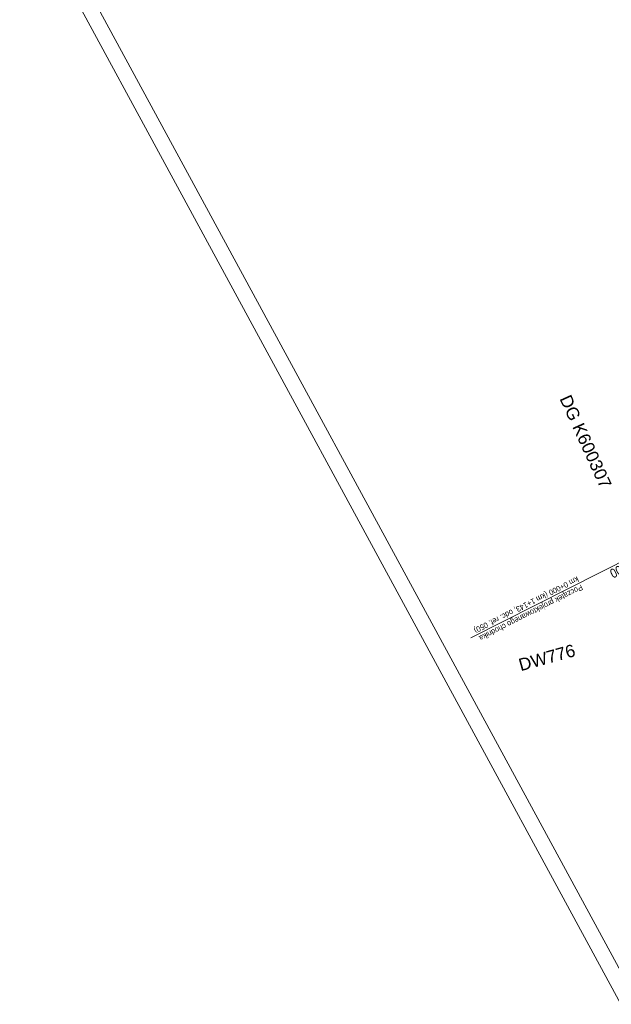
# Model space of a CAD drawing. Header units: metres. Extents: x 7437418 to 7437771, y 5556617 to 5556935.
# Tile 1 of 8: x 7437418 to 7437514, y 5556617 to 5556776. Entities that reach past the tile are written whole.
import ezdxf
from ezdxf.enums import TextEntityAlignment as Align

# ---------------------------------------------------------------- set-up
doc = ezdxf.new("R2010")
doc.units = ezdxf.units.M
doc.header["$MEASUREMENT"] = 0
for name, color, linetype, lineweight in [('_arkusz', 7, 'Continuous', 13), ('D_kilometraz', 1, 'Continuous', 40), ('D_opisy', 7, 'Continuous', 13)]:
    doc.layers.add(name, color=color, linetype=linetype, lineweight=lineweight)
doc.styles.get("Standard").update_dxf_attribs({"font": 'txt.shx', "width": 0.75})
doc.styles.add('Style-Arial', font='arial.ttf')
doc.styles.add('Style-Arial Narrow', font='ARIALN.TTF')

msp = doc.modelspace()

# ---------------------------------------------------------------- linework, layer by layer
at = {"layer": '_arkusz', "flags": 128}
for points in [[(7437515.216, 5556617.416), (7437771.128, 5556756.173), (7437674.245, 5556934.858), (7437418.332, 5556796.101), (7437515.216, 5556617.416)], [(7437516.222, 5556620.805), (7437767.739, 5556757.179), (7437673.239, 5556931.468), (7437421.721, 5556795.095), (7437516.222, 5556620.805)]]:
    msp.add_lwpolyline(points, close=True, dxfattribs=at)
at = {"layer": 'D_opisy'}
msp.add_line((7437520.46, 5556691.39), (7437491.005, 5556676.511), dxfattribs=at)

# ---------------------------------------------------------------- texts
at = {"layer": 'D_kilometraz', "insert": (7437517.158, 5556687.674), "char_height": 1.5, "attachment_point": 2, "rotation": 206.80083, "line_spacing_factor": 1.4, "style": 'Style-Arial Narrow'}
msp.add_mtext('0+000.00', dxfattribs=at)
at = {"layer": 'D_opisy', "style": 'Style-Arial'}
for s, rotation, p in [('DG K600307', 294.44159, (7437506.193, 5556715.472)), ('DW776', 15.49448, (7437498.798, 5556672.068))]:
    msp.add_text(s, height=2, rotation=rotation, dxfattribs=at).set_placement(p, align=Align.MIDDLE_LEFT)
at = {"layer": 'D_opisy', "insert": (7437509.199, 5556684.294), "char_height": 0.9, "attachment_point": 1, "rotation": 206.80083}
msp.add_mtext('\\pt11;\\fArial|b0|i0|c238238|p39;Początek projektowanego chodnika\\Pkm 0+000 (km 1+143, odc. ref. 050)', dxfattribs=at)

doc.saveas('drawing.dxf')
